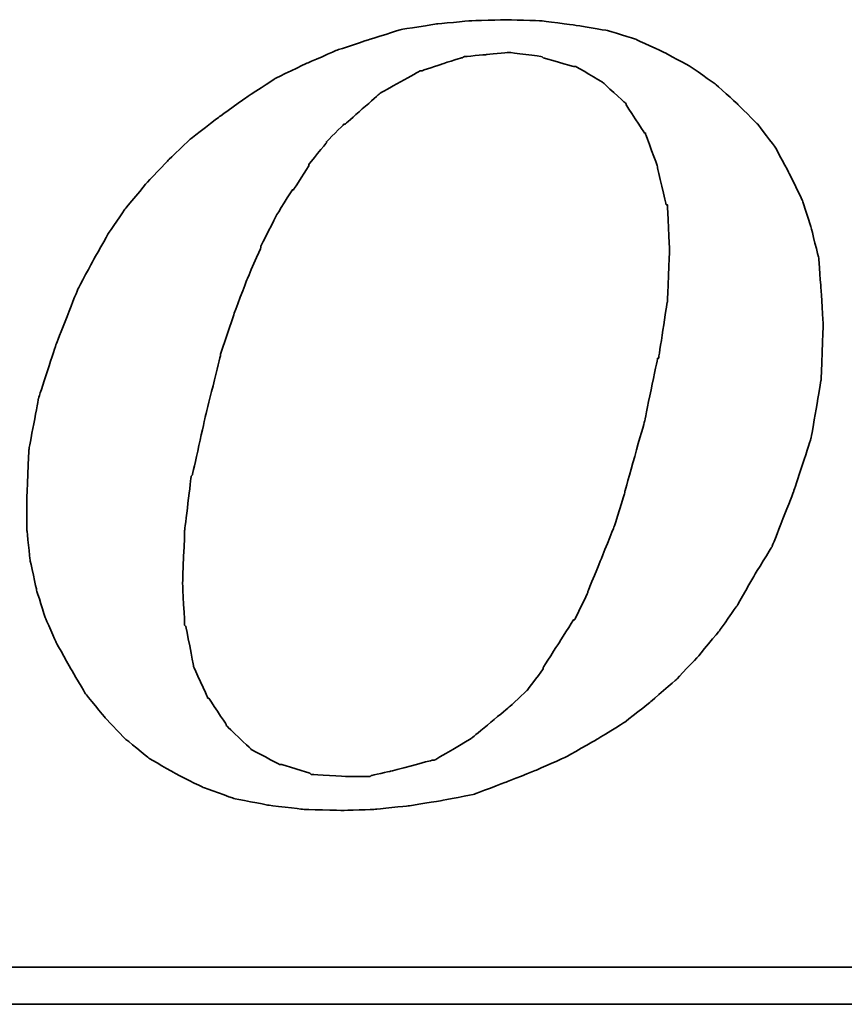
# Model space of a CAD drawing. Header units: millimetres. Extents: x 399 to 570, y 443 to 549.
# Tile 35 of 40: x 541.77 to 543.48, y 505.84 to 507.88. Entities that reach past the tile are written whole.
import ezdxf

# ---------------------------------------------------------------- set-up
doc = ezdxf.new("R2010")
doc.units = ezdxf.units.MM
doc.header["$LTSCALE"] = 0.1
doc.layers.add('DIM', color=4, linetype='CONTINUOUS')
doc.layers.add('layer 1', color=7, linetype='CONTINUOUS')

# ---------------------------------------------------------------- blocks, each defined once
blk = doc.blocks.new('TBI MOTION logo(完整正式版)')
at = {"layer": 'layer 1', "color": 22, "lineweight": 35}
for points, knots in [([(35.79625, -6.98375), (35.79625, -6.98375), (36.23125, -7.43875), (36.23125, -7.43875), (36.23125, -7.43875), (36.23125, -7.43875), (36.75625, -7.87125), (36.75625, -7.87125), (36.75625, -7.87125), (36.75625, -7.87125), (37.33125, -8.20375), (37.33125, -8.20375), (37.33125, -8.20375), (37.33125, -8.20375), (37.95625, -8.51875), (37.95625, -8.51875), (37.95625, -8.51875), (37.95625, -8.51875), (38.62625, -8.75875), (38.62625, -8.75875), (38.62625, -8.75875), (38.62625, -8.75875), (39.37125, -8.90375), (39.37125, -8.90375), (39.37125, -8.90375), (39.37125, -8.90375), (40.14125, -8.99875), (40.14125, -8.99875), (40.14125, -8.99875), (40.14125, -8.99875), (41.02625, -9.02375), (41.02625, -9.02375), (41.02625, -9.02375), (41.02625, -9.02375), (41.74625, -8.99875), (41.74625, -8.99875), (41.74625, -8.99875), (41.74625, -8.99875), (42.46625, -8.92375), (42.46625, -8.92375), (42.46625, -8.92375), (42.46625, -8.92375), (43.21125, -8.80625), (43.21125, -8.80625), (43.21125, -8.80625), (43.21125, -8.80625), (43.93125, -8.66375), (43.93125, -8.66375), (43.93125, -8.66375), (43.93125, -8.66375), (44.62625, -8.39875), (44.62625, -8.39875), (44.62625, -8.39875), (44.62625, -8.39875), (45.29625, -8.13375), (45.29625, -8.13375), (45.29625, -8.13375), (45.29625, -8.13375), (45.94625, -7.84375), (45.94625, -7.84375), (45.94625, -7.84375), (45.94625, -7.84375), (46.61625, -7.46375), (46.61625, -7.46375), (46.61625, -7.46375), (46.61625, -7.46375), (47.24125, -7.07875), (47.24125, -7.07875), (47.24125, -7.07875), (47.24125, -7.07875), (47.81625, -6.62375), (47.81625, -6.62375), (47.81625, -6.62375), (47.81625, -6.62375), (48.36875, -6.14375), (48.36875, -6.14375), (48.36875, -6.14375), (48.36875, -6.14375), (48.84625, -5.64125), (48.84625, -5.64125), (48.84625, -5.64125), (48.84625, -5.64125), (49.32625, -5.06375), (49.32625, -5.06375), (49.32625, -5.06375), (49.32625, -5.06375), (49.71125, -4.51374), (49.71125, -4.51374), (49.71125, -4.51374), (49.71125, -4.51374), (50.09625, -3.83874), (50.09625, -3.83874), (50.09625, -3.83874), (50.09625, -3.83874), (50.48125, -3.21374), (50.48125, -3.21374), (50.48125, -3.21374), (50.48125, -3.21374), (50.96125, -1.99125), (50.96125, -1.99125), (50.96125, -1.99125), (50.96125, -1.99125), (51.34375, -0.81875), (51.34375, -0.81875), (51.34375, -0.81875), (51.34375, -0.81875), (51.56125, 0.45624), (51.56125, 0.45624), (51.56125, 0.45624), (51.56125, 0.45624), (51.60625, 1.67624), (51.60625, 1.67624), (51.60625, 1.67624), (51.60625, 1.67624), (51.56125, 2.44625), (51.56125, 2.44625), (51.56125, 2.44625), (51.56125, 2.44625), (51.51125, 3.14125), (51.51125, 3.14125), (51.51125, 3.14125), (51.51125, 3.14125), (51.34375, 3.81125), (51.34375, 3.81125), (51.34375, 3.81125), (51.34375, 3.81125), (51.15125, 4.41125), (51.15125, 4.41125), (51.15125, 4.41125), (51.15125, 4.41125), (50.86125, 5.01125), (50.86125, 5.01125), (50.86125, 5.01125), (50.86125, 5.01125), (50.55125, 5.58875), (50.55125, 5.58875), (50.55125, 5.58875), (50.55125, 5.58875), (50.16625, 6.09125), (50.16625, 6.09125), (50.16625, 6.09125), (50.16625, 6.09125), (49.71125, 6.54875), (49.71125, 6.54875), (49.71125, 6.54875), (49.71125, 6.54875), (49.23125, 6.98125), (49.23125, 6.98125), (49.23125, 6.98125), (49.23125, 6.98125), (48.67875, 7.36625), (48.67875, 7.36625), (48.67875, 7.36625), (48.67875, 7.36625), (48.10375, 7.67625), (48.10375, 7.67625), (48.10375, 7.67625), (48.10375, 7.67625), (47.48125, 7.96375), (47.48125, 7.96375), (47.48125, 7.96375), (47.48125, 7.96375), (46.85625, 8.15625), (46.85625, 8.15625), (46.85625, 8.15625), (46.85625, 8.15625), (46.13625, 8.27624), (46.13625, 8.27624), (46.13625, 8.27624), (46.13625, 8.27624), (45.39125, 8.37125), (45.39125, 8.37125), (45.39125, 8.37125), (45.39125, 8.37125), (44.62625, 8.39624), (44.62625, 8.39624), (44.62625, 8.39624), (44.62625, 8.39624), (43.83625, 8.37125), (43.83625, 8.37125), (43.83625, 8.37125), (43.83625, 8.37125), (43.09125, 8.30125), (43.09125, 8.30125), (43.09125, 8.30125), (43.09125, 8.30125), (42.32125, 8.18125), (42.32125, 8.18125), (42.32125, 8.18125), (42.32125, 8.18125), (41.62875, 7.96375), (41.62875, 7.96375), (41.62875, 7.96375), (41.62875, 7.96375), (40.90625, 7.72625), (40.90625, 7.72625), (40.90625, 7.72625), (40.90625, 7.72625), (40.23624, 7.43625), (40.23624, 7.43625), (40.23624, 7.43625), (40.23624, 7.43625), (39.54124, 7.10125), (39.54124, 7.10125), (39.54124, 7.10125), (39.54124, 7.10125), (38.91625, 6.69125), (38.91625, 6.69125), (38.91625, 6.69125), (38.91625, 6.69125), (38.31625, 6.26125), (38.31625, 6.26125), (38.31625, 6.26125), (38.31625, 6.26125), (37.69125, 5.78125), (37.69125, 5.78125), (37.69125, 5.78125), (37.69125, 5.78125), (37.18625, 5.30125), (37.18625, 5.30125), (37.18625, 5.30125), (37.18625, 5.30125), (36.70625, 4.79624), (36.70625, 4.79624), (36.70625, 4.79624), (36.70625, 4.79624), (36.23125, 4.22125), (36.23125, 4.22125), (36.23125, 4.22125), (36.23125, 4.22125), (35.87124, 3.69375), (35.87124, 3.69375), (35.87124, 3.69375), (35.87124, 3.69375), (35.53125, 3.09125), (35.53125, 3.09125), (35.53125, 3.09125), (35.53125, 3.09125), (35.19875, 2.47125), (35.19875, 2.47125), (35.19875, 2.47125), (35.19875, 2.47125), (34.71625, 1.24625), (34.71625, 1.24625), (34.71625, 1.24625), (34.71625, 1.24625), (34.33125, 0.06874), (34.33125, 0.06874), (34.33125, 0.06874), (34.33125, 0.06874), (34.11625, -1.07875), (34.11625, -1.07875), (34.11625, -1.07875), (34.11625, -1.07875), (34.07125, -2.15875), (34.07125, -2.15875), (34.07125, -2.15875), (34.07125, -2.15875), (34.07125, -2.85375), (34.07125, -2.85375), (34.07125, -2.85375), (34.07125, -2.85375), (34.14125, -3.50375), (34.14125, -3.50375), (34.14125, -3.50375), (34.14125, -3.50375), (34.28625, -4.17375), (34.28625, -4.17375), (34.28625, -4.17375), (34.28625, -4.17375), (34.47625, -4.77624), (34.47625, -4.77624), (34.47625, -4.77624), (34.47625, -4.77624), (34.71625, -5.32625), (34.71625, -5.32625), (34.71625, -5.32625), (34.71625, -5.32625), (35.05375, -5.92875), (35.05375, -5.92875), (35.05375, -5.92875), (35.05375, -5.92875), (35.36375, -6.45375), (35.36375, -6.45375), (35.36375, -6.45375), (35.36375, -6.45375), (35.79625, -6.98375), (35.79625, -6.98375)], [0, 0, 0, 0, 0.01388889, 0.01388889, 0.01388889, 0.0138889, 0.02777778, 0.02777778, 0.02777778, 0.02777779, 0.04166667, 0.04166667, 0.04166667, 0.04166668, 0.05555556, 0.05555556, 0.05555556, 0.05555557, 0.06944444, 0.06944444, 0.06944444, 0.06944445, 0.08333333, 0.08333333, 0.08333333, 0.08333334, 0.09722222, 0.09722222, 0.09722222, 0.09722223, 0.11111111, 0.11111111, 0.11111111, 0.11111112, 0.125, 0.125, 0.125, 0.12500001, 0.13888889, 0.13888889, 0.13888889, 0.1388889, 0.15277778, 0.15277778, 0.15277778, 0.15277779, 0.16666667, 0.16666667, 0.16666667, 0.16666668, 0.18055556, 0.18055556, 0.18055556, 0.18055557, 0.19444444, 0.19444444, 0.19444444, 0.19444445, 0.20833333, 0.20833333, 0.20833333, 0.20833334, 0.22222222, 0.22222222, 0.22222222, 0.22222223, 0.23611111, 0.23611111, 0.23611111, 0.23611112, 0.25, 0.25, 0.25, 0.25000001, 0.26388889, 0.26388889, 0.26388889, 0.2638889, 0.27777778, 0.27777778, 0.27777778, 0.27777779, 0.29166667, 0.29166667, 0.29166667, 0.29166668, 0.30555556, 0.30555556, 0.30555556, 0.30555557, 0.31944444, 0.31944444, 0.31944444, 0.31944445, 0.33333333, 0.33333333, 0.33333333, 0.33333334, 0.34722222, 0.34722222, 0.34722222, 0.34722223, 0.36111111, 0.36111111, 0.36111111, 0.36111112, 0.375, 0.375, 0.375, 0.37500001, 0.38888889, 0.38888889, 0.38888889, 0.3888889, 0.40277778, 0.40277778, 0.40277778, 0.40277779, 0.41666667, 0.41666667, 0.41666667, 0.41666668, 0.43055556, 0.43055556, 0.43055556, 0.43055557, 0.44444444, 0.44444444, 0.44444444, 0.44444445, 0.45833333, 0.45833333, 0.45833333, 0.45833334, 0.47222222, 0.47222222, 0.47222222, 0.47222223, 0.48611111, 0.48611111, 0.48611111, 0.48611112, 0.5, 0.5, 0.5, 0.50000001, 0.51388889, 0.51388889, 0.51388889, 0.5138889, 0.52777778, 0.52777778, 0.52777778, 0.52777779, 0.54166667, 0.54166667, 0.54166667, 0.54166668, 0.55555556, 0.55555556, 0.55555556, 0.55555557, 0.56944444, 0.56944444, 0.56944444, 0.56944445, 0.58333333, 0.58333333, 0.58333333, 0.58333334, 0.59722222, 0.59722222, 0.59722222, 0.59722223, 0.61111111, 0.61111111, 0.61111111, 0.61111112, 0.625, 0.625, 0.625, 0.62500001, 0.63888889, 0.63888889, 0.63888889, 0.6388889, 0.65277778, 0.65277778, 0.65277778, 0.65277779, 0.66666667, 0.66666667, 0.66666667, 0.66666668, 0.68055556, 0.68055556, 0.68055556, 0.68055557, 0.69444444, 0.69444444, 0.69444444, 0.69444445, 0.70833333, 0.70833333, 0.70833333, 0.70833334, 0.72222222, 0.72222222, 0.72222222, 0.72222223, 0.73611111, 0.73611111, 0.73611111, 0.73611112, 0.75, 0.75, 0.75, 0.75000001, 0.76388889, 0.76388889, 0.76388889, 0.7638889, 0.77777778, 0.77777778, 0.77777778, 0.77777779, 0.79166667, 0.79166667, 0.79166667, 0.79166668, 0.80555556, 0.80555556, 0.80555556, 0.80555557, 0.81944444, 0.81944444, 0.81944444, 0.81944445, 0.83333333, 0.83333333, 0.83333333, 0.83333334, 0.84722222, 0.84722222, 0.84722222, 0.84722223, 0.86111111, 0.86111111, 0.86111111, 0.86111112, 0.875, 0.875, 0.875, 0.87500001, 0.88888889, 0.88888889, 0.88888889, 0.8888889, 0.90277778, 0.90277778, 0.90277778, 0.90277779, 0.91666667, 0.91666667, 0.91666667, 0.91666668, 0.93055556, 0.93055556, 0.93055556, 0.93055557, 0.94444444, 0.94444444, 0.94444444, 0.94444445, 0.95833333, 0.95833333, 0.95833333, 0.95833334, 0.97222222, 0.97222222, 0.97222222, 0.97222223, 0.98611111, 0.98611111, 0.98611111, 0.98611112, 1, 1, 1, 1]), ([(38.33875, 1.03124), (38.33875, 1.03124), (38.62625, 1.89625), (38.62625, 1.89625), (38.62625, 1.89625), (38.62625, 1.89625), (38.91625, 2.66375), (38.91625, 2.66375), (38.91625, 2.66375), (38.91625, 2.66375), (39.22625, 3.38125), (39.22625, 3.38125), (39.22625, 3.38125), (39.22625, 3.38125), (39.22625, 3.40624), (39.22625, 3.40624), (39.22625, 3.40624), (39.22625, 3.40624), (39.56124, 4.07624), (39.56124, 4.07624), (39.56124, 4.07624), (39.56124, 4.07624), (39.92125, 4.65125), (39.92125, 4.65125), (39.92125, 4.65125), (39.92125, 4.65125), (39.94625, 4.65125), (39.94625, 4.65125), (39.94625, 4.65125), (39.94625, 4.65125), (40.28125, 5.17875), (40.28125, 5.17875), (40.28125, 5.17875), (40.28125, 5.17875), (40.28125, 5.20375), (40.28125, 5.20375), (40.28125, 5.20375), (40.28125, 5.20375), (40.66875, 5.68625), (40.66875, 5.68625), (40.66875, 5.68625), (40.66875, 5.68625), (40.66875, 5.70625), (40.66875, 5.70625), (40.66875, 5.70625), (40.66875, 5.70625), (41.05124, 6.09125), (41.05124, 6.09125), (41.05124, 6.09125), (41.05124, 6.09125), (41.07625, 6.09125), (41.07625, 6.09125), (41.07625, 6.09125), (41.07625, 6.09125), (41.84125, 6.76625), (41.84125, 6.76625), (41.84125, 6.76625), (41.84125, 6.76625), (41.86625, 6.78625), (41.86625, 6.78625), (41.86625, 6.78625), (41.86625, 6.78625), (42.73125, 7.26624), (42.73125, 7.26624), (42.73125, 7.26624), (42.73125, 7.26624), (42.75625, 7.26624), (42.75625, 7.26624), (42.75625, 7.26624), (42.75625, 7.26624), (43.18625, 7.41125), (43.18625, 7.41125), (43.18625, 7.41125), (43.18625, 7.41125), (43.64125, 7.55625), (43.64125, 7.55625), (43.64125, 7.55625), (43.64125, 7.55625), (43.66625, 7.55625), (43.66625, 7.55625), (43.66625, 7.55625), (43.66625, 7.55625), (43.69125, 7.58124), (43.69125, 7.58124), (43.69125, 7.58124), (43.69125, 7.58124), (44.19125, 7.62625), (44.19125, 7.62625), (44.19125, 7.62625), (44.19125, 7.62625), (44.67125, 7.67625), (44.67125, 7.67625), (44.67125, 7.67625), (44.67125, 7.67625), (44.69625, 7.67625), (44.69625, 7.67625), (44.69625, 7.67625), (44.69625, 7.67625), (45.41875, 7.58124), (45.41875, 7.58124), (45.41875, 7.58124), (45.41875, 7.58124), (45.44125, 7.55625), (45.44125, 7.55625), (45.44125, 7.55625), (45.44125, 7.55625), (46.11125, 7.36625), (46.11125, 7.36625), (46.11125, 7.36625), (46.11125, 7.36625), (46.13625, 7.36625), (46.13625, 7.36625), (46.13625, 7.36625), (46.13625, 7.36625), (46.15875, 7.36625), (46.15875, 7.36625), (46.15875, 7.36625), (46.15875, 7.36625), (46.73625, 7.02624), (46.73625, 7.02624), (46.73625, 7.02624), (46.73625, 7.02624), (46.76125, 7.00624), (46.76125, 7.00624), (46.76125, 7.00624), (46.76125, 7.00624), (47.24125, 6.57124), (47.24125, 6.57124), (47.24125, 6.57124), (47.24125, 6.57124), (47.26625, 6.54875), (47.26625, 6.54875), (47.26625, 6.54875), (47.26625, 6.54875), (47.26625, 6.52375), (47.26625, 6.52375), (47.26625, 6.52375), (47.26625, 6.52375), (47.67375, 5.89875), (47.67375, 5.89875), (47.67375, 5.89875), (47.67375, 5.89875), (47.69625, 5.89875), (47.69625, 5.89875), (47.69625, 5.89875), (47.69625, 5.89875), (47.69625, 5.87625), (47.69625, 5.87625), (47.69625, 5.87625), (47.69625, 5.87625), (47.96125, 5.15625), (47.96125, 5.15625), (47.96125, 5.15625), (47.96125, 5.15625), (47.96125, 5.13125), (47.96125, 5.13125), (47.96125, 5.13125), (47.96125, 5.13125), (48.15125, 4.31875), (48.15125, 4.31875), (48.15125, 4.31875), (48.15125, 4.31875), (48.17625, 4.31875), (48.17625, 4.31875), (48.17625, 4.31875), (48.17625, 4.31875), (48.17625, 4.29125), (48.17625, 4.29125), (48.17625, 4.29125), (48.17625, 4.29125), (48.22625, 3.33125), (48.22625, 3.33125), (48.22625, 3.33125), (48.22625, 3.33125), (48.22625, 3.30875), (48.22625, 3.30875), (48.22625, 3.30875), (48.22625, 3.30875), (48.17625, 2.20624), (48.17625, 2.20624), (48.17625, 2.20624), (48.17625, 2.20624), (48.17625, 2.18124), (48.17625, 2.18124), (48.17625, 2.18124), (48.17625, 2.18124), (47.98375, 0.93624), (47.98375, 0.93624), (47.98375, 0.93624), (47.98375, 0.93624), (47.96125, 0.93624), (47.96125, 0.93624), (47.96125, 0.93624), (47.96125, 0.93624), (47.67375, -0.45874), (47.67375, -0.45874), (47.67375, -0.45874), (47.67375, -0.45874), (47.24125, -1.99125), (47.24125, -1.99125), (47.24125, -1.99125), (47.24125, -1.99125), (47.24125, -2.01874), (47.24125, -2.01874), (47.24125, -2.01874), (47.24125, -2.01874), (47.00125, -2.78375), (47.00125, -2.78375), (47.00125, -2.78375), (47.00125, -2.78375), (46.71125, -3.50375), (46.71125, -3.50375), (46.71125, -3.50375), (46.71125, -3.50375), (46.42625, -4.19875), (46.42625, -4.19875), (46.42625, -4.19875), (46.42625, -4.19875), (46.42625, -4.22375), (46.42625, -4.22375), (46.42625, -4.22375), (46.42625, -4.22375), (46.13625, -4.82374), (46.13625, -4.82374), (46.13625, -4.82374), (46.13625, -4.82374), (46.11125, -4.82374), (46.11125, -4.82374), (46.11125, -4.82374), (46.11125, -4.82374), (45.77625, -5.35125), (45.77625, -5.35125), (45.77625, -5.35125), (45.77625, -5.35125), (45.44125, -5.87875), (45.44125, -5.87875), (45.44125, -5.87875), (45.44125, -5.87875), (45.44125, -5.90375), (45.44125, -5.90375), (45.44125, -5.90375), (45.44125, -5.90375), (45.10625, -6.35875), (45.10625, -6.35875), (45.10625, -6.35875), (45.10625, -6.35875), (45.08125, -6.38375), (45.08125, -6.38375), (45.08125, -6.38375), (45.08125, -6.38375), (44.69625, -6.74375), (44.69625, -6.74375), (44.69625, -6.74375), (44.69625, -6.74375), (43.88375, -7.41625), (43.88375, -7.41625), (43.88375, -7.41625), (43.88375, -7.41625), (43.85625, -7.43875), (43.85625, -7.43875), (43.85625, -7.43875), (43.85625, -7.43875), (43.04125, -7.91875), (43.04125, -7.91875), (43.04125, -7.91875), (43.04125, -7.91875), (43.01625, -7.91875), (43.01625, -7.91875), (43.01625, -7.91875), (43.01625, -7.91875), (42.99625, -7.91875), (42.99625, -7.91875), (42.99625, -7.91875), (42.99625, -7.91875), (42.08125, -8.15875), (42.08125, -8.15875), (42.08125, -8.15875), (42.08125, -8.15875), (41.65125, -8.25625), (41.65125, -8.25625), (41.65125, -8.25625), (41.65125, -8.25625), (41.62875, -8.27875), (41.62875, -8.27875), (41.62875, -8.27875), (41.62875, -8.27875), (41.60125, -8.27875), (41.60125, -8.27875), (41.60125, -8.27875), (41.60125, -8.27875), (41.12125, -8.27875), (41.12125, -8.27875), (41.12125, -8.27875), (41.12125, -8.27875), (40.35624, -8.23125), (40.35624, -8.23125), (40.35624, -8.23125), (40.35624, -8.23125), (40.33125, -8.23125), (40.33125, -8.23125), (40.33125, -8.23125), (40.33125, -8.23125), (40.30625, -8.20375), (40.30625, -8.20375), (40.30625, -8.20375), (40.30625, -8.20375), (39.68375, -8.01375), (39.68375, -8.01375), (39.68375, -8.01375), (39.68375, -8.01375), (39.66124, -8.01375), (39.66124, -8.01375), (39.66124, -8.01375), (39.66124, -8.01375), (39.63625, -8.01375), (39.63625, -8.01375), (39.63625, -8.01375), (39.63625, -8.01375), (39.01125, -7.67875), (39.01125, -7.67875), (39.01125, -7.67875), (39.01125, -7.67875), (38.98875, -7.65375), (38.98875, -7.65375), (38.98875, -7.65375), (38.98875, -7.65375), (38.48625, -7.17375), (38.48625, -7.17375), (38.48625, -7.17375), (38.48625, -7.17375), (38.45875, -7.14875), (38.45875, -7.14875), (38.45875, -7.14875), (38.45875, -7.14875), (38.45875, -7.12875), (38.45875, -7.12875), (38.45875, -7.12875), (38.45875, -7.12875), (38.07625, -6.54875), (38.07625, -6.54875), (38.07625, -6.54875), (38.07625, -6.54875), (38.05125, -6.54875), (38.05125, -6.54875), (38.05125, -6.54875), (38.05125, -6.54875), (38.05125, -6.52875), (38.05125, -6.52875), (38.05125, -6.52875), (38.05125, -6.52875), (37.74125, -5.85375), (37.74125, -5.85375), (37.74125, -5.85375), (37.74125, -5.85375), (37.74125, -5.82875), (37.74125, -5.82875), (37.74125, -5.82875), (37.74125, -5.82875), (37.57375, -4.96875), (37.57375, -4.96875), (37.57375, -4.96875), (37.57375, -4.96875), (37.54625, -4.94375), (37.54625, -4.94375), (37.54625, -4.94375), (37.54625, -4.94375), (37.50125, -4.03375), (37.50125, -4.03375), (37.50125, -4.03375), (37.50125, -4.03375), (37.50125, -4.00875), (37.50125, -4.00875), (37.50125, -4.00875), (37.50125, -4.00875), (37.54625, -2.85375), (37.54625, -2.85375), (37.54625, -2.85375), (37.54625, -2.85375), (37.69125, -1.65875), (37.69125, -1.65875), (37.69125, -1.65875), (37.69125, -1.65875), (37.71624, -1.63375), (37.71624, -1.63375), (37.71624, -1.63375), (37.71624, -1.63375), (38.00375, -0.33875), (38.00375, -0.33875), (38.00375, -0.33875), (38.00375, -0.33875), (38.33875, 1.00624), (38.33875, 1.00624), (38.33875, 1.00624), (38.33875, 1.00624), (38.33875, 1.03124), (38.33875, 1.03124)], [0, 0, 0, 0, 0.01010101, 0.01010101, 0.01010101, 0.01010102, 0.02020202, 0.02020202, 0.02020202, 0.02020203, 0.03030303, 0.03030303, 0.03030303, 0.03030304, 0.04040404, 0.04040404, 0.04040404, 0.04040405, 0.05050505, 0.05050505, 0.05050505, 0.05050506, 0.06060606, 0.06060606, 0.06060606, 0.06060607, 0.07070707, 0.07070707, 0.07070707, 0.07070708, 0.08080808, 0.08080808, 0.08080808, 0.08080809, 0.09090909, 0.09090909, 0.09090909, 0.0909091, 0.1010101, 0.1010101, 0.1010101, 0.10101011, 0.11111111, 0.11111111, 0.11111111, 0.11111112, 0.12121212, 0.12121212, 0.12121212, 0.12121213, 0.13131313, 0.13131313, 0.13131313, 0.13131314, 0.14141414, 0.14141414, 0.14141414, 0.14141415, 0.15151515, 0.15151515, 0.15151515, 0.15151516, 0.16161616, 0.16161616, 0.16161616, 0.16161617, 0.17171717, 0.17171717, 0.17171717, 0.17171718, 0.18181818, 0.18181818, 0.18181818, 0.18181819, 0.19191919, 0.19191919, 0.19191919, 0.1919192, 0.2020202, 0.2020202, 0.2020202, 0.20202021, 0.21212121, 0.21212121, 0.21212121, 0.21212122, 0.22222222, 0.22222222, 0.22222222, 0.22222223, 0.23232323, 0.23232323, 0.23232323, 0.23232324, 0.24242424, 0.24242424, 0.24242424, 0.24242425, 0.25252525, 0.25252525, 0.25252525, 0.25252526, 0.26262626, 0.26262626, 0.26262626, 0.26262627, 0.27272727, 0.27272727, 0.27272727, 0.27272728, 0.28282828, 0.28282828, 0.28282828, 0.28282829, 0.29292929, 0.29292929, 0.29292929, 0.2929293, 0.3030303, 0.3030303, 0.3030303, 0.30303031, 0.31313131, 0.31313131, 0.31313131, 0.31313132, 0.32323232, 0.32323232, 0.32323232, 0.32323233, 0.33333333, 0.33333333, 0.33333333, 0.33333334, 0.34343434, 0.34343434, 0.34343434, 0.34343435, 0.35353535, 0.35353535, 0.35353535, 0.35353536, 0.36363636, 0.36363636, 0.36363636, 0.36363637, 0.37373737, 0.37373737, 0.37373737, 0.37373738, 0.38383838, 0.38383838, 0.38383838, 0.38383839, 0.39393939, 0.39393939, 0.39393939, 0.3939394, 0.4040404, 0.4040404, 0.4040404, 0.40404041, 0.41414141, 0.41414141, 0.41414141, 0.41414142, 0.42424242, 0.42424242, 0.42424242, 0.42424243, 0.43434343, 0.43434343, 0.43434343, 0.43434344, 0.44444444, 0.44444444, 0.44444444, 0.44444445, 0.45454545, 0.45454545, 0.45454545, 0.45454546, 0.46464646, 0.46464646, 0.46464646, 0.46464647, 0.47474747, 0.47474747, 0.47474747, 0.47474748, 0.48484848, 0.48484848, 0.48484848, 0.48484849, 0.49494949, 0.49494949, 0.49494949, 0.4949495, 0.50505051, 0.50505051, 0.50505051, 0.50505052, 0.51515152, 0.51515152, 0.51515152, 0.51515153, 0.52525253, 0.52525253, 0.52525253, 0.52525254, 0.53535354, 0.53535354, 0.53535354, 0.53535355, 0.54545455, 0.54545455, 0.54545455, 0.54545456, 0.55555556, 0.55555556, 0.55555556, 0.55555557, 0.56565657, 0.56565657, 0.56565657, 0.56565658, 0.57575758, 0.57575758, 0.57575758, 0.57575759, 0.58585859, 0.58585859, 0.58585859, 0.5858586, 0.5959596, 0.5959596, 0.5959596, 0.59595961, 0.60606061, 0.60606061, 0.60606061, 0.60606062, 0.61616162, 0.61616162, 0.61616162, 0.61616163, 0.62626263, 0.62626263, 0.62626263, 0.62626264, 0.63636364, 0.63636364, 0.63636364, 0.63636365, 0.64646465, 0.64646465, 0.64646465, 0.64646466, 0.65656566, 0.65656566, 0.65656566, 0.65656567, 0.66666667, 0.66666667, 0.66666667, 0.66666668, 0.67676768, 0.67676768, 0.67676768, 0.67676769, 0.68686869, 0.68686869, 0.68686869, 0.6868687, 0.6969697, 0.6969697, 0.6969697, 0.69696971, 0.70707071, 0.70707071, 0.70707071, 0.70707072, 0.71717172, 0.71717172, 0.71717172, 0.71717173, 0.72727273, 0.72727273, 0.72727273, 0.72727274, 0.73737374, 0.73737374, 0.73737374, 0.73737375, 0.74747475, 0.74747475, 0.74747475, 0.74747476, 0.75757576, 0.75757576, 0.75757576, 0.75757577, 0.76767677, 0.76767677, 0.76767677, 0.76767678, 0.77777778, 0.77777778, 0.77777778, 0.77777779, 0.78787879, 0.78787879, 0.78787879, 0.7878788, 0.7979798, 0.7979798, 0.7979798, 0.79797981, 0.80808081, 0.80808081, 0.80808081, 0.80808082, 0.81818182, 0.81818182, 0.81818182, 0.81818183, 0.82828283, 0.82828283, 0.82828283, 0.82828284, 0.83838384, 0.83838384, 0.83838384, 0.83838385, 0.84848485, 0.84848485, 0.84848485, 0.84848486, 0.85858586, 0.85858586, 0.85858586, 0.85858587, 0.86868687, 0.86868687, 0.86868687, 0.86868688, 0.87878788, 0.87878788, 0.87878788, 0.87878789, 0.88888889, 0.88888889, 0.88888889, 0.8888889, 0.8989899, 0.8989899, 0.8989899, 0.89898991, 0.90909091, 0.90909091, 0.90909091, 0.90909092, 0.91919192, 0.91919192, 0.91919192, 0.91919193, 0.92929293, 0.92929293, 0.92929293, 0.92929294, 0.93939394, 0.93939394, 0.93939394, 0.93939395, 0.94949495, 0.94949495, 0.94949495, 0.94949496, 0.95959596, 0.95959596, 0.95959596, 0.95959597, 0.96969697, 0.96969697, 0.96969697, 0.96969698, 0.97979798, 0.97979798, 0.97979798, 0.97979799, 0.98989899, 0.98989899, 0.98989899, 0.989899, 1, 1, 1, 1]), ([(75.90875, -9.47875), (75.90875, -9.47875), (75.90875, -12.28625), (75.90875, -12.28625), (75.90875, -12.28625), (75.90875, -12.28625), (75.90875, -12.47875), (75.90875, -12.47875), (75.90875, -12.47875), (75.90875, -12.47875), (75.71625, -12.47875), (75.71625, -12.47875), (75.71625, -12.47875), (75.71625, -12.47875), (-88.32875, -12.47875), (-88.32875, -12.47875), (-88.32875, -12.47875), (-88.32875, -12.47875), (-88.32875, -13.29375), (-88.32875, -13.29375), (-88.32875, -13.29375), (-88.32875, -13.29375), (82.89125, -13.29375), (82.89125, -13.29375), (82.89125, -13.29375), (82.89125, -13.29375), (75.90875, -9.47875), (75.90875, -9.47875)], [0, 0, 0, 0, 0.14285714, 0.14285714, 0.14285714, 0.14285715, 0.28571429, 0.28571429, 0.28571429, 0.2857143, 0.42857143, 0.42857143, 0.42857143, 0.42857144, 0.57142857, 0.57142857, 0.57142857, 0.57142858, 0.71428571, 0.71428571, 0.71428571, 0.71428572, 0.85714286, 0.85714286, 0.85714286, 0.85714287, 1, 1, 1, 1])]:
    blk.add_open_spline(points, degree=3, knots=knots, dxfattribs=at)

msp = doc.modelspace()

# ---------------------------------------------------------------- block references
at = {"layer": 'DIM', "color": 7, "xscale": 0.0941540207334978, "yscale": 0.0941540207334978, "zscale": 0.0941540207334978}
msp.add_blockref('TBI MOTION logo(完整正式版)', (538.5768, 507.0924), dxfattribs=at)

doc.saveas('drawing.dxf')
